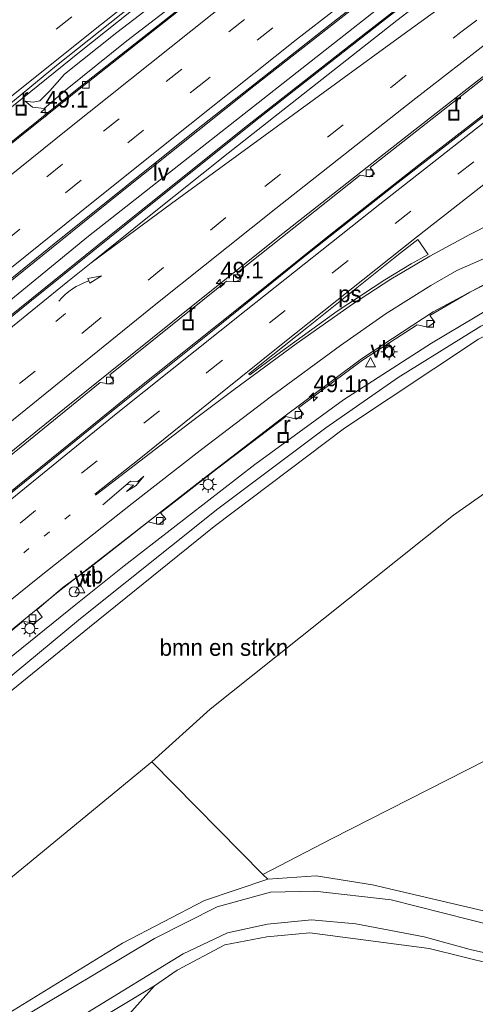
# Model space of a CAD drawing. Header units: millimetres. Extents: x 82463 to 85160, y 450000 to 452470.
# Tile 40 of 98: x 83560 to 83628, y 450810 to 450958. Entities that reach past the tile are written whole.
import ezdxf
from ezdxf.enums import TextEntityAlignment as Align

# ---------------------------------------------------------------- set-up
doc = ezdxf.new("R2010")
doc.units = ezdxf.units.MM
doc.linetypes.add('13strp', pattern=[4, 1, -3])
doc.linetypes.add('39strp', pattern=[12, 3, -9])
for name, color, linetype, lineweight in [('af-bs-rasterhekwerk', 8, 'hekwerk', 18), ('as-bs-kilometr', 13, 'Continuous', 18), ('bp-b5-bomenstruiken', 93, 'Continuous', 18), ('bp-b5-boom', 93, 'Continuous', 18), ('gr-bs-geleiderail', 213, 'geleiderail', 18), ('gw-bs-insteekwatergang', 93, 'Continuous', 18), ('gw-bs-kruinlijn', 93, 'Continuous', 18), ('gw-bs-teenlijn', 93, 'Continuous', 18), ('kl-bs-overig', 213, 'Continuous', 18), ('mk-b5-verdrijfstrp', 8, 'Continuous', 18), ('mk-b5-vlakmark', 8, 'Continuous', 18), ('mk-bs-13streep 0.45', 8, '13strp', 18), ('mk-bs-39streep 0.15', 8, '39strp', 18), ('mk-bs-pijlre750', 8, 'Continuous', 18), ('mk-bs-pijlverdrijf750', 8, 'Continuous', 18), ('mk-bs-streep 0.15', 8, 'Continuous', 18), ('og-bs-terreinafscheiding', 253, 'Continuous', 18), ('wh-bs-kolk', 8, 'Continuous', 18), ('wh-bs-put', 8, 'Continuous', 18), ('wh-bs-waterlijn', 133, 'Continuous', 18), ('wm-bs-lichtmast', 8, 'Continuous', 18), ('wm-bs-lijnverlich', 8, 'lijnverlich', 18), ('wm-bs-verkeersbord', 8, 'Continuous', 18)]:
    doc.layers.add(name, color=color, linetype=linetype, lineweight=lineweight)
doc.styles.add('rtw_iso', font='iso-rtw.shx')
doc.linetypes.add('geleiderail', pattern='A,2,-1,[175,RTW.shx,S=0.5,R=0,X=0,Y=0],-1', length=4)
doc.linetypes.add('hekwerk', pattern='A,7,-1.5,[1,RTW.shx,S=0.75,R=0,X=0,Y=0],-1.5', length=10)
doc.linetypes.add('lijnverlich', pattern='A,0,-5,[22,RTW.shx,S=1,R=0,X=-0.625,Y=0],2.5,-0.5,[3,RTW.shx,S=0.5,R=0,X=0,Y=0],-0.5,2.5,[22,RTW.shx,S=1,R=180,X=0.625,Y=0],-5', length=16)

# ---------------------------------------------------------------- blocks, each defined once
blk = doc.blocks.new('kolk')
blk.add_lwpolyline([(-0.5, -0.5), (0.5, -0.5), (0.5, 0.5), (-0.5, 0.5)], close=True)
blk = doc.blocks.new('put')
for p, q in [((0.75, 0.75), (-0.75, 0.75)), ((-0.75, 0.75), (-0.75, -0.75)), ((0.75, -0.75), (0.75, 0.75)), ((-0.75, -0.75), (0.75, -0.75))]:
    blk.add_line(p, q)
blk.add_lwpolyline([(-0.625, 0.625), (0.625, 0.625), (0.625, -0.625), (-0.625, -0.625)], close=True)
blk = doc.blocks.new('dtbattr')
at = {"style": 'rtw_iso'}
blk.add_attdef('TAG', (0.59, 0.87), '', height=2.5, dxfattribs=at)
blk = doc.blocks.new('verkeersbord')
for p, q in [((0, 0.75), (-0.75, -0.625)), ((0.75, -0.625), (0, 0.75)), ((-0.75, -0.625), (0.75, -0.625))]:
    blk.add_line(p, q)
blk = doc.blocks.new('dtbattr-r')
at = {"style": 'rtw_iso'}
blk.add_attdef('TAG', text='', height=2.5, dxfattribs=at).set_placement((0, 0), align=Align.MIDDLE_CENTER)
blk = doc.blocks.new('pijlvr')
for p, q in [((5.53, 0.37, 0.1), (5.37, -0.37, 0.1)), ((5.45, 0, 0.1), (5.45, 0, 0.1)), ((5.45, 0, 0.1), (5.45, 0, 0.1)), ((7.45, -0.45, 0.1), (5.53, 0.37, 0.1)), ((5.37, -0.37, 0.1), (7.45, -0.45, 0.1))]:
    blk.add_line(p, q)
blk.add_arc((2.72, -9.68, 0.1), 10.06, 74.2853, 105.7147)
blk = doc.blocks.new('pijlr')
for p, q in [((0, 0, 0.1), (5.45, 0, 0.1)), ((5.45, -0.75, 0.1), (4.7, 0, 0.1)), ((6.2, -0.75, 0.1), (5.45, 0, 0.1)), ((4, -0.75, 0.1), (5.45, -0.75, 0.1)), ((5.7, -1.05, 0.1), (4, -0.75, 0.1)), ((7.5, -0.75, 0.1), (5.7, -1.05, 0.1)), ((7.5, -0.75, 0.1), (6.2, -0.75, 0.1))]:
    blk.add_line(p, q)
blk = doc.blocks.new('dtb')
blk.add_circle((0, 0), 0.75)
blk = doc.blocks.new('dtbattr-l')
at = {"style": 'rtw_iso'}
blk.add_attdef('TAG', (0, 0), '', height=2.5, dxfattribs=at)
blk = doc.blocks.new('lantaarnpaal')
for p, q in [((-0.75, 0), (-1.25, 0)), ((-0.88, 0.88), (-0.53, 0.53)), ((0, 0.75), (0, 1.25)), ((0.53, 0.53), (0.88, 0.88)), ((0.75, 0), (1.25, 0)), ((-0.53, -0.53), (-0.88, -0.88)), ((0, -0.75), (0, -1.25)), ((0.53, -0.53), (0.88, -0.88))]:
    blk.add_line(p, q)
blk.add_circle((0, 0), 0.75)
blk = doc.blocks.new('hecto')
for p, q in [((0, 0.625), (-0.625, 0)), ((0, -0.625), (0, 0.625)), ((-0.625, 0), (0.625, 0)), ((0.625, 0), (0, -0.625))]:
    blk.add_line(p, q)

msp = doc.modelspace()

# ---------------------------------------------------------------- linework, layer by layer
at = {"layer": 'af-bs-rasterhekwerk'}
for points in [[(83597.217, 450828.949, -0.88), (83596.469, 450829.65, -0.735), (83579.832, 450846.536, -0.037), (83588.588, 450854.468, -0.01), (83594.996, 450859.547, -0.011), (83612.749, 450873.732, 0.174), (83625.13, 450883.586, 0.229), (83637.07, 450892.02, 0.16), (83652.344, 450900.491, 0.059), (83662.234, 450905.26, 0.188), (83670.156, 450909.425, 0.695), (83675.789, 450904.14, 0.229), (83683.083, 450895.21, -4.553)], [(83692.818, 450880.673, -4.553), (83683.22, 450875.515, -0.983), (83683.069, 450875.434, -0.927), (83662.715, 450864.489, -0.765), (83630.01, 450846.772, -0.735), (83606.773, 450834.962, -0.712), (83596.469, 450829.65, -0.735)]]:
    msp.add_polyline3d(points, dxfattribs=at)
at = {"layer": 'bp-b5-boom'}
msp.add_polyline3d([(83684.579, 450803.604, -1.011), (83683.008, 450799.772, -0.87), (83647.368, 450800.62, -0.769), (83633.463, 450795.379, -0.939), (83616.354, 450790.149, -0.893), (83595.519, 450785.519, -0.883), (83571.141, 450778.173, -0.865), (83556.07, 450774.852, -0.861), (83552.972, 450786.749, -0.92), (83566.429, 450797.552, -0.948), (83580.21, 450812.896, -1.143), (83583.617, 450815.278, -1.183), (83590.764, 450819.086, -1.133), (83597.062, 450820.269, -1.074), (83603.529, 450820.875, -1.097), (83621.473, 450818.54, -1.129), (83640.874, 450813.732, -1.034), (83661.009, 450809.277, -1.14), (83681.962, 450804.44, -1.016)], close=True, dxfattribs=at)
at = {"layer": 'gr-bs-geleiderail'}
for points in [[(83662.709, 451020.29, 6.5), (83652.2, 451012.363, 6.674), (83636.631, 451000.466, 6.968), (83619.804, 450987.543, 7.433), (83604.037, 450975.23, 7.717), (83586.158, 450961.209, 7.97), (83568.387, 450947.173, 8.154), (83551.148, 450933.356, 8.384), (83531.096, 450917.135, 8.535), (83514.61, 450903.619, 8.641), (83497.532, 450889.499, 8.696), (83490.776, 450883.843, 8.659)], [(83490.333, 450888.857, 9.163), (83496.645, 450894.194, 9.183), (83504.725, 450901.091, 9.132), (83512.005, 450907.241, 9.128), (83524.361, 450917.338, 9.128), (83538.699, 450928.924, 9.068), (83548.05, 450936.266, 8.953), (83568.941, 450953.088, 9.022), (83580.424, 450962.266, 8.797), (83595.12, 450973.857, 8.554), (83611.969, 450987.028, 8.301), (83623.522, 450995.888, 8.062), (83635.244, 451004.698, 7.754), (83647.476, 451013.822, 7.538), (83655.02, 451019.216, 7.419)], [(83492.478, 450864.573, 9.112), (83503.983, 450874.157, 9.201), (83526.672, 450892.793, 9.05), (83552.503, 450913.836, 8.802), (83574.334, 450931.43, 8.618), (83595.118, 450948.016, 8.351), (83616.067, 450964.43, 8.048), (83636.115, 450979.823, 7.603), (83657.245, 450996.112, 7.097), (83662.707, 451000.383, 7.005), (83667.282, 451003.799, 6.91)], [(83492.92, 450859.56, 9.196), (83495.733, 450861.958, 9.169), (83511.597, 450875.169, 9.178), (83530.31, 450890.538, 9.031), (83550.391, 450906.962, 8.875), (83573.17, 450925.287, 8.682), (83593.731, 450941.744, 8.443), (83611.18, 450955.427, 8.158), (83627.458, 450968.095, 7.874), (83643.284, 450980.357, 7.465), (83658.027, 450991.673, 7.212), (83668.628, 450999.642, 6.991)], [(83495.087, 450835.019, 9.186), (83502.489, 450841.314, 9.192), (83507.476, 450845.221, 9.183), (83515.211, 450851.498, 9.142), (83529.549, 450863.321, 9.059), (83545.113, 450876.183, 8.958), (83561.518, 450889.51, 8.724), (83577.275, 450902.242, 8.572), (83592.54, 450914.413, 8.351), (83606.421, 450925.573, 8.195), (83619.852, 450936.138, 8.007), (83633.452, 450946.699, 7.759), (83656.126, 450964.179, 7.313), (83660.198, 450967.405, 7.276), (83665.416, 450971.656, 7.203), (83669.164, 450974.761, 7.157), (83675.736, 450979.767, 6.236)], [(83494.631, 450840.184, 8.799), (83511.962, 450854.689, 8.811), (83538.773, 450876.848, 8.618), (83551.091, 450886.931, 8.563), (83566.696, 450899.625, 8.397), (83583.206, 450912.888, 8.232), (83598.795, 450925.321, 8.117), (83613.533, 450936.962, 7.832), (83628.269, 450948.463, 7.58), (83642.862, 450959.777, 7.258), (83655.56, 450969.593, 7.001), (83667.271, 450978.589, 6.757)], [(83687.027, 450932.719, 6.648), (83676.486, 450931.733, 6.726), (83664.767, 450930.273, 6.86), (83653.739, 450927.581, 7.045), (83642.816, 450924.139, 7.234), (83634.299, 450920.655, 7.349), (83622.041, 450914.109, 7.672), (83611.317, 450907.041, 7.925), (83599.04, 450897.889, 8.008), (83587.233, 450888.812, 8.165), (83565.765, 450872.052, 8.367), (83529.584, 450842.532, 8.82), (83508.121, 450824.678, 8.91), (83496.826, 450815.324, 8.846)]]:
    msp.add_polyline3d(points, dxfattribs=at)
at = {"layer": 'gw-bs-insteekwatergang'}
for points in [[(83777.665, 450736.659, -0.871), (83760.397, 450753.374, -0.938), (83740.183, 450771.907, -0.997), (83719.115, 450792.094, -0.956), (83713.773, 450796.69, -0.951), (83706.018, 450802.455, -0.905), (83698.778, 450806.448, -0.993), (83689.251, 450809.778, -1.057), (83661.445, 450817.158, -0.905), (83630.468, 450823.965, -0.914), (83612.943, 450828.087, -0.866), (83604.51, 450829.448, -0.866), (83597.217, 450828.949, -0.88), (83587.742, 450825.711, -0.861), (83575.422, 450819.324, -0.762), (83548.665, 450802.894, -0.617), (83520.954, 450786.232, -0.466)], [(83772.907, 450732.297, -1.108), (83766.971, 450738.026, -1.108), (83735.9, 450767.114, -1.025), (83717.542, 450784.241, -1.025), (83705.476, 450795.203, -1.025), (83692.553, 450801.058, -0.997), (83684.579, 450803.604, -1.011), (83681.962, 450804.44, -1.016), (83661.009, 450809.277, -1.14), (83640.874, 450813.732, -1.034), (83621.473, 450818.54, -1.129), (83603.529, 450820.875, -1.097), (83597.062, 450820.269, -1.074), (83590.764, 450819.086, -1.133), (83583.617, 450815.278, -1.183), (83580.21, 450812.896, -1.143), (83559.081, 450800.213, -1.11), (83530.085, 450782.445, -1.183), (83526.443, 450780.244, -1.124)]]:
    msp.add_polyline3d(points, dxfattribs=at)
at = {"layer": 'gw-bs-kruinlijn'}
for points in [[(83661.167, 451022.029, 6.564), (83656.619, 451018.733, 6.665), (83653.94, 451016.948, 6.73), (83652.977, 451017.05, 6.642), (83651.734, 451016.7, 6.592), (83650.956, 451015.753, 6.615), (83650.674, 451014.605, 6.688), (83642.971, 451008.981, 6.941), (83628.467, 450998.035, 7.171), (83621.903, 450993.163, 7.341), (83620.491, 450992.817, 7.318), (83619.172, 450991.939, 7.318), (83618.543, 450990.776, 7.336), (83616.706, 450988.981, 7.442), (83607.096, 450981.404, 7.626), (83588.607, 450966.886, 7.878), (83574.562, 450956.059, 8.062), (83566.68, 450949.808, 8.085), (83564.473, 450947.289, 8.204), (83562.988, 450945.804, 8.204), (83561.968, 450945.584, 8.149), (83560.783, 450945.761, 8.108)], [(83503.394, 450813.101, 9.603), (83535.308, 450840.07, 9.621), (83569.112, 450868.054, 9.209), (83589.735, 450884.528, 9.138), (83605.965, 450896.707, 8.732), (83616.813, 450904.254, 8.594), (83629.225, 450911.954, 8.29), (83640.739, 450917.428, 7.921), (83650.656, 450921.404, 7.782), (83661.649, 450924.557, 7.653), (83672.692, 450926.832, 7.358), (83688.051, 450928.408, 6.749), (83694.924, 450929.011, 6.279), (83698.018, 450929.988, 5.855)]]:
    msp.add_polyline3d(points, dxfattribs=at)
at = {"layer": 'gw-bs-teenlijn'}
for points in [[(83633.826, 450999.686, 6.436), (83622.78, 450991.665, 6.688), (83621.435, 450991.414, 6.702), (83620.516, 450991.82, 6.702), (83620.201, 450991.574, 6.674), (83620.079, 450991.098, 6.633), (83620.191, 450990.343, 6.633), (83619.746, 450989.27, 6.642), (83616.563, 450986.353, 6.78), (83601.742, 450975.101, 7.093), (83588.106, 450964.107, 7.258), (83576.05, 450954.801, 7.4), (83567.113, 450947.595, 7.534), (83563.626, 450944.628, 7.667), (83561.884, 450944.871, 7.878), (83560.783, 450945.761, 8.108)], [(83698.018, 450929.988, 5.855), (83694.556, 450929.951, 5.836), (83687.64, 450929.333, 5.836), (83681.289, 450929.008, 5.836), (83675.496, 450928.43, 5.906), (83667.884, 450927.42, 6.136), (83659.88, 450925.817, 6.256), (83650.343, 450923.031, 6.348), (83641.075, 450919.288, 6.583), (83630.715, 450914.727, 6.8), (83621.831, 450909.424, 7.058), (83608.608, 450900.925, 7.344), (83595.277, 450891.177, 7.469), (83575.652, 450875.978, 7.672), (83568.41, 450870.151, 7.692), (83533.824, 450842.237, 8.041), (83502.274, 450815.778, 8.172), (83501.525, 450814.007, 8.154)]]:
    msp.add_polyline3d(points, dxfattribs=at)
at = {"layer": 'mk-b5-verdrijfstrp'}
msp.add_polyline3d([(83582.772, 450930.382, 7.785), (83570.705, 450921.465, 7.912), (83579.152, 450928.268, 7.841), (83591.282, 450937.935, 7.697), (83616.586, 450957.878, 7.267), (83632.499, 450970.145, 6.886), (83644.367, 450979.306, 6.619), (83653.695, 450986.453, 6.421), (83660.691, 450991.795, 6.272), (83665.553, 450995.496, 6.155), (83669.062, 450998.163, 6.084), (83670.264, 450994.477, 4.388), (83667.799, 450992.629, 6.061), (83660.523, 450987.174, 6.232), (83652.451, 450981.307, 6.409), (83644.059, 450975.17, 6.583), (83635.822, 450969.136, 6.774), (83625.703, 450961.736, 7.014), (83616.242, 450954.829, 7.218), (83608.716, 450949.328, 7.366), (83601.085, 450943.766, 7.505), (83590.173, 450935.777, 7.69)], close=True, dxfattribs=at)
at = {"layer": 'mk-b5-vlakmark'}
msp.add_polyline3d([(83598.58, 450907.67, 7.416), (83594.52, 450904.656, 7.467), (83594.349, 450904.772, 7.47), (83603.353, 450911.931, 7.37), (83616.874, 450922.74, 7.195), (83619.757, 450924.995, 7.152), (83621.291, 450922.733, 7.073), (83618.749, 450921.307, 7.132), (83614.813, 450918.944, 7.203), (83607.653, 450914.202, 7.312)], close=True, dxfattribs=at)
at = {"layer": 'mk-bs-13streep 0.45'}
msp.add_polyline3d([(83496.04, 450824.228, 8.272), (83515.428, 450840.63, 8.407), (83533.512, 450855.681, 8.25), (83551.278, 450870.324, 8.039), (83568.971, 450884.801, 7.883)], dxfattribs=at)
at = {"layer": 'mk-bs-39streep 0.15'}
for points in [[(83515.402, 450916.312, 8.361), (83535.752, 450932.821, 8.351), (83556.04, 450949.082, 8.26), (83583.239, 450970.73, 7.947), (83603.819, 450986.849, 7.616), (83623.661, 451002.109, 7.253), (83642.823, 451016.429, 6.762), (83650.699, 451022.211, 6.651), (83660.813, 451029.492, 6.625)], [(83491.556, 450875.005, 8.188), (83506.06, 450887.185, 8.218), (83524.86, 450902.624, 8.122), (83545.366, 450919.352, 7.92), (83572.548, 450941.254, 7.662), (83600.834, 450963.647, 7.304), (83621.203, 450979.477, 6.858), (83650.174, 451001.704, 6.247), (83664.787, 451012.798, 5.875)], [(83491.935, 450870.714, 8.263), (83509.121, 450885.054, 8.264), (83529.028, 450901.397, 8.172), (83548.314, 450917.132, 7.938), (83566.833, 450932.011, 7.795), (83586.2, 450947.521, 7.616), (83613.294, 450968.804, 7.161), (83642.34, 450991.195, 6.564), (83652.307, 450998.835, 6.413), (83665.818, 451009.08, 6.48)], [(83489.351, 450899.982, 8.296), (83505.718, 450913.436, 8.255), (83524.962, 450929.168, 8.283), (83544.418, 450944.821, 8.246), (83563.502, 450960.125, 8.14), (83582.827, 450975.464, 7.869), (83601.908, 450990.323, 7.552), (83621.335, 451005.313, 7.097)], [(83493.864, 450848.862, 8.23), (83513.42, 450865.277, 8.269), (83541.298, 450888.232, 8.071), (83569.884, 450911.377, 7.832), (83596.769, 450932.946, 7.566), (83626.227, 450956.104, 7.056), (83653.192, 450976.852, 6.491), (83671.518, 450990.788, 6.059)], [(83495.637, 450828.792, 8.361), (83513.66, 450844.06, 8.374), (83531.989, 450859.29, 8.287), (83550.736, 450874.78, 8.103), (83569.242, 450889.883, 7.947), (83588.085, 450904.985, 7.713), (83606.925, 450919.963, 7.492), (83625.802, 450934.822, 7.125), (83644.809, 450949.662, 6.803), (83663.734, 450964.288, 6.504), (83677.513, 450974.907, 6.228)], [(83493.481, 450853.2, 8.347), (83519.231, 450874.817, 8.287), (83546.867, 450897.437, 8.108), (83566.852, 450913.857, 8.039)]]:
    msp.add_polyline3d(points, dxfattribs=at)
at = {"layer": 'mk-bs-streep 0.15'}
for points in [[(83490.166, 450890.749, 8.408), (83502.993, 450901.357, 8.42), (83520.217, 450915.482, 8.43), (83535.511, 450927.908, 8.397), (83554.499, 450943.145, 8.384), (83572.256, 450957.304, 8.241), (83591.135, 450972.25, 7.947), (83612.272, 450988.692, 7.63), (83631.2, 451003.168, 7.212), (83649.058, 451016.416, 6.854), (83655.193, 451020.879, 6.73), (83661.569, 451025.469, 6.79)], [(83491.163, 450879.458, 8.095), (83499.81, 450886.707, 8.099), (83523.805, 450906.445, 7.988), (83545.296, 450923.939, 7.74), (83567.185, 450941.553, 7.561), (83588.862, 450958.842, 7.286), (83611.407, 450976.472, 6.973), (83632.71, 450992.908, 6.459), (83650.225, 451006.303, 6.141), (83663.745, 451016.55, 5.845)], [(83492.328, 450866.27, 8.403), (83498.102, 450871.131, 8.42), (83512.62, 450883.158, 8.384), (83531.085, 450898.332, 8.223), (83550.49, 450914.15, 8.039), (83568.98, 450929.051, 7.924), (83582.293, 450939.686, 7.74), (83601.559, 450954.992, 7.524), (83619.392, 450968.886, 7.221), (83642.429, 450986.621, 6.642), (83666.869, 451005.287, 6.37)], [(83494.253, 450844.46, 8.165), (83514.383, 450861.321, 8.09), (83535.302, 450878.628, 8.007), (83553.968, 450893.889, 7.837), (83580.411, 450915.247, 7.635), (83598.437, 450929.644, 7.387), (83619, 450945.857, 7.143), (83636.181, 450959.179, 6.702), (83656.103, 450974.508, 6.367), (83672.693, 450987.186, 6.011)], [(83495.229, 450833.419, 8.468), (83514.292, 450849.337, 8.411), (83531.087, 450863.283, 8.365), (83551.499, 450880.147, 8.085), (83574.718, 450898.986, 7.874), (83593.967, 450914.373, 7.699), (83614.072, 450930.293, 7.456), (83633.281, 450945.335, 7.111), (83646.772, 450955.791, 6.877), (83665.971, 450970.625, 6.532), (83676.225, 450978.43, 6.409)], [(83678.864, 450971.213, 6.281), (83662.32, 450958.554, 6.463), (83631.265, 450934.469, 6.991), (83619.58, 450925.334, 7.272), (83599.541, 450909.417, 7.426), (83589.874, 450901.636, 7.536), (83577.889, 450892.017, 7.636), (83571.229, 450886.761, 7.701)], [(83693.279, 450942.153, 6.417), (83686.097, 450941.85, 6.408), (83676.481, 450940.879, 6.408), (83667.517, 450939.378, 6.504), (83659.883, 450937.745, 6.596), (83651.961, 450935.617, 6.72), (83644.497, 450933.327, 6.808), (83639.722, 450931.559, 6.835), (83634.154, 450929.106, 6.895), (83627.586, 450925.735, 6.991), (83621.547, 450922.472, 7.157)], [(83496.449, 450819.593, 8.202), (83507.696, 450829.17, 8.227), (83525.027, 450843.537, 8.195), (83538.423, 450854.508, 8.08), (83552.052, 450865.547, 7.906), (83562.963, 450874.332, 7.768), (83576.855, 450885.32, 7.644), (83587.048, 450893.279, 7.561), (83597.805, 450901.477, 7.419), (83608.155, 450909.071, 7.263), (83615.006, 450913.889, 7.226), (83621.692, 450918.062, 7.051), (83625.637, 450920.341, 6.936), (83629.611, 450922.1, 6.872), (83635.36, 450923.929, 6.748), (83642.584, 450925.965, 6.61), (83650.311, 450927.859, 6.454), (83661.02, 450930.267, 6.256), (83672.163, 450932.31, 6.109), (83680.768, 450933.513, 6.013), (83689.062, 450934.21, 5.953), (83697.651, 450934.331, 5.926)], [(83570.705, 450921.465, 7.99), (83567.21, 450918.676, 8.044), (83544.376, 450900.174, 8.14), (83526.394, 450885.465, 8.273), (83507.416, 450869.725, 8.374), (83493.082, 450857.725, 8.38)], [(83621.547, 450922.472, 7.157), (83615.705, 450919.037, 7.304), (83609.933, 450915.265, 7.382), (83601.491, 450909.315, 7.497), (83592.169, 450902.457, 7.616), (83586.155, 450897.967, 7.681), (83571.374, 450886.611, 7.883)]]:
    msp.add_polyline3d(points, dxfattribs=at)
at = {"layer": 'og-bs-terreinafscheiding'}
for points in [[(83490.268, 450889.597, 8.263), (83492.544, 450891.458, 8.434), (83498.1, 450896.182, 8.356), (83501.817, 450899.432, 8.319), (83519.094, 450913.717, 8.328), (83537.535, 450928.608, 8.328), (83556.264, 450943.571, 8.246), (83565.51, 450951.103, 8.237), (83586.632, 450967.906, 7.938), (83609.435, 450985.729, 7.694), (83630.181, 451001.538, 7.207), (83648.366, 451014.904, 6.858), (83655.036, 451019.674, 6.803), (83660.27, 451023.123, 6.707), (83661.822, 451024.121, 6.845)], [(83490.747, 450884.167, 8.212), (83493.194, 450886.084, 7.975), (83522.343, 450910.251, 7.814), (83536.925, 450922.1, 7.763), (83553.521, 450935.472, 7.676), (83568.852, 450947.765, 7.501), (83603.633, 450975.149, 6.946), (83619.089, 450987.168, 6.693), (83639.09, 451002.657, 6.284), (83651.794, 451012.315, 5.912), (83657.898, 451016.93, 5.884), (83662.62, 451020.605, 5.723)], [(83492.431, 450865.105, 8.369), (83495.079, 450867.15, 8.411), (83509.079, 450878.611, 8.379), (83526.546, 450892.96, 8.324), (83545.203, 450908.225, 8.131), (83565.143, 450924.331, 7.965), (83586.789, 450941.655, 7.745), (83607.673, 450958.107, 7.456), (83627.604, 450973.491, 7.134), (83645.599, 450987.553, 6.633), (83665.913, 451003.213, 6.137), (83667.162, 451004.232, 6.339)], [(83668.552, 450999.876, 6.261), (83664.297, 450996.196, 6.256), (83660.338, 450993.099, 6.385), (83648.157, 450983.836, 6.615), (83632.009, 450971.42, 7.024), (83614.742, 450957.964, 7.446), (83595.417, 450942.848, 7.763), (83578.345, 450929.197, 7.892), (83561.239, 450915.424, 8.034), (83541.249, 450899.188, 8.126), (83520.24, 450881.993, 8.273), (83502.49, 450867.181, 8.388), (83494.476, 450860.63, 8.471), (83492.923, 450859.521, 8.642)], [(83675.638, 450980.035, 6.31), (83669.187, 450974.976, 6.399), (83666.264, 450972.293, 6.376), (83661.897, 450968.669, 6.472), (83653.167, 450961.769, 6.624), (83642.11, 450953.196, 6.89), (83628.119, 450942.304, 7.056), (83616.339, 450933.184, 7.354), (83602.78, 450922.454, 7.561), (83587.944, 450910.468, 7.635), (83574.505, 450899.756, 7.727), (83560.691, 450888.519, 7.993), (83549.019, 450879.115, 8.117), (83534.259, 450866.869, 8.319), (83517.317, 450852.963, 8.397), (83505.864, 450843.474, 8.379), (83502.934, 450841.087, 8.411), (83499.643, 450838.909, 8.443), (83497.667, 450837.427, 8.503), (83495.065, 450835.277, 8.521)], [(83630.59, 450949.905, 7.001), (83612.615, 450935.785, 7.263), (83613.262, 450934.856, 7.253), (83612.493, 450934.38, 7.253), (83611.112, 450934.625, 7.308), (83592.631, 450919.977, 7.57), (83593.22, 450919.093, 7.575), (83592.399, 450918.603, 7.593), (83591.003, 450918.721, 7.598), (83573.508, 450904.647, 7.754), (83574.13, 450903.718, 7.75), (83573.389, 450903.304, 7.75), (83572.041, 450903.498, 7.75), (83554.25, 450889.02, 7.841)], [(83699.115, 450930.385, 5.841), (83697.641, 450928.42, 6.265), (83692.798, 450927.61, 6.413), (83680.582, 450926.474, 6.915), (83669.169, 450924.941, 7.455), (83655.142, 450921.311, 7.681), (83640.771, 450915.865, 7.861), (83628.887, 450910.003, 8.276), (83608.722, 450896.629, 8.709), (83589.165, 450881.875, 9), (83570.44, 450866.768, 9.087), (83534.808, 450837.813, 9.562), (83504.232, 450812.159, 9.603), (83503.394, 450813.101, 9.603)], [(83634.208, 450920.41, 6.473), (83627.58, 450917.063, 6.703), (83621.543, 450913.582, 6.883), (83622.297, 450912.556, 6.883), (83621.272, 450911.821, 6.883), (83619.67, 450912.166, 6.929), (83611.458, 450906.851, 6.985), (83601.822, 450899.713, 7.275), (83602.585, 450898.771, 7.275), (83601.538, 450897.979, 7.275), (83599.958, 450898.382, 7.335), (83589.51, 450890.484, 7.335), (83581.088, 450883.941, 7.51), (83581.904, 450883.044, 7.51), (83580.859, 450882.176, 7.51), (83579.262, 450882.57, 7.529), (83570.36, 450875.568, 7.584), (83566.443, 450872.706, 7.593), (83562.54, 450869.377, 7.538), (83563.354, 450868.246, 7.538), (83562.097, 450867.296, 7.538), (83560.508, 450867.652, 7.638), (83550.737, 450859.751, 7.733)], [(83579.832, 450846.536, -0.037), (83542.443, 450815.803, 0.126), (83521.101, 450798.117, 0.171), (83514.693, 450793.062, 0.171)], [(83684.579, 450803.604, -1.011), (83683.008, 450799.772, -0.87), (83647.368, 450800.62, -0.769), (83633.463, 450795.379, -0.939), (83616.354, 450790.149, -0.893), (83595.519, 450785.519, -0.883), (83571.141, 450778.173, -0.865), (83556.07, 450774.852, -0.861), (83552.972, 450786.749, -0.92), (83566.429, 450797.552, -0.948), (83580.21, 450812.896, -1.143)]]:
    msp.add_polyline3d(points, dxfattribs=at)
at = {"layer": 'wh-bs-waterlijn'}
for points in [[(83776.272, 450735.382, -2.044), (83758.51, 450752.498, -2.044), (83739.438, 450770.225, -2.044), (83728.985, 450780.427, -2.044), (83716.962, 450791.962, -2.044), (83709.669, 450798.158, -2.044), (83701.208, 450803.529, -2.044), (83689.85, 450807.97, -2.044), (83668.2, 450813.665, -2.044), (83631.585, 450821.804, -2.044), (83615.738, 450825.825, -2.052), (83604.293, 450827.138, -2.052), (83597.628, 450826.998, -2.052), (83589.617, 450824.754, -2.052), (83580.211, 450820.007, -2.052), (83558.914, 450807.32, -2.052), (83550.658, 450802.243, -2.052), (83536.416, 450793.593, -2.052), (83524.225, 450786.164, -2.052), (83522.248, 450784.821, -2.052)], [(83773.862, 450733.173, -1.998), (83772.487, 450734.554, -1.998), (83749.092, 450756.679, -1.998), (83728.529, 450775.789, -1.998), (83716.827, 450787.164, -1.998), (83710.814, 450792.584, -1.998), (83706.728, 450796.006, -1.998), (83701.884, 450798.445, -1.998), (83693.001, 450802.02, -1.998), (83679.618, 450806.247, -1.998), (83654.613, 450812.336, -1.998), (83627.637, 450818.388, -1.998), (83620.684, 450820.292, -2.052), (83610.45, 450822.206, -2.052), (83603.808, 450822.832, -2.052), (83597.171, 450822.18, -2.052), (83591.198, 450820.847, -2.052), (83584.508, 450817.698, -2.052), (83570.156, 450808.894, -2.052), (83549.313, 450795.726, -2.052), (83525.472, 450781.303, -2.052)]]:
    msp.add_polyline3d(points, dxfattribs=at)
at = {"layer": 'wm-bs-lijnverlich'}
msp.add_polyline3d([(83492.666, 450861.867, 8.445), (83570.321, 450925.478, 7.938), (83643.488, 450983.028, 6.651), (83667.976, 451001.643, 6.339)], dxfattribs=at)

# ---------------------------------------------------------------- block references
at = {"layer": 'as-bs-kilometr'}
ref = msp.add_blockref('dtbattr', (83563.79, 450944.041, 7.668), dxfattribs=at)
ref.add_attrib('TAG', '49.1', dxfattribs={"layer": '0', "height": 2.5, "style": 'rtw_iso'}).set_placement((83563.79, 450944.041, 7.668), align=Align.BOTTOM_LEFT)
for p in [(83563.79, 450944.041, 7.668), (83590.093, 450918.381, 8.181), (83604.075, 450901.309, 7.459)]:
    msp.add_blockref('hecto', p, dxfattribs=at)
ref = msp.add_blockref('dtbattr', (83590.093, 450918.381, 8.181), dxfattribs=at)
ref.add_attrib('TAG', '49.1', dxfattribs={"layer": '0', "height": 2.5, "style": 'rtw_iso'}).set_placement((83590.093, 450918.381, 8.181), align=Align.BOTTOM_LEFT)
ref = msp.add_blockref('dtbattr', (83604.075, 450901.309, 7.459), dxfattribs=at)
ref.add_attrib('TAG', '49.1n', dxfattribs={"layer": '0', "height": 2.5, "style": 'rtw_iso'}).set_placement((83604.075, 450901.309, 7.459), align=Align.BOTTOM_LEFT)
at = {"layer": 'bp-b5-bomenstruiken'}
ref = msp.add_blockref('dtbattr-r', (83580.976562, 450861.71875, 3.974921), dxfattribs=at)
ref.add_attrib('TAG', 'bmn en strkn', dxfattribs={"layer": '0', "height": 2.5, "style": 'rtw_iso'}).set_placement((83580.976562, 450861.71875, 3.974921), align=Align.BOTTOM_LEFT)
at = {"layer": 'kl-bs-overig'}
ref = msp.add_blockref('dtbattr', (83568.139, 450872.077, 7.793), dxfattribs=at)
ref.add_attrib('TAG', 'vtl', dxfattribs={"layer": '0', "height": 2.5, "style": 'rtw_iso'}).set_placement((83568.139, 450872.077, 7.793), align=Align.BOTTOM_LEFT)
msp.add_blockref('dtb', (83568.139, 450872.077, 7.793), dxfattribs=at)
at = {"layer": 'mk-b5-vlakmark'}
ref = msp.add_blockref('dtbattr-r', (83607.785156, 450914.8125, 7.291455), dxfattribs=at)
ref.add_attrib('TAG', 'ps', dxfattribs={"layer": '0', "height": 2.5, "style": 'rtw_iso'}).set_placement((83607.785156, 450914.8125, 7.291455), align=Align.BOTTOM_LEFT)
at = {"layer": 'mk-bs-pijlre750', "rotation": 40.8}
msp.add_blockref('pijlr', (83572.465, 450885.117, 7.782), dxfattribs=at)
at = {"layer": 'mk-bs-pijlverdrijf750', "rotation": 34.1}
msp.add_blockref('pijlvr', (83565.849, 450915.713, 7.91), dxfattribs=at)
at = {"layer": 'wh-bs-kolk'}
for p in [(83569.899, 450948.19, 7.354), (83612.475, 450934.928, 7.07), (83592.563, 450919.154, 7.359), (83621.586, 450912.302, 6.814), (83573.505, 450903.819, 7.474), (83601.811, 450898.63, 7.118), (83581.021, 450882.736, 7.307), (83561.905, 450868.137, 7.493)]:
    msp.add_blockref('kolk', p, dxfattribs=at)
at = {"layer": 'wh-bs-put'}
ref = msp.add_blockref('dtbattr', (83560.169, 450944.404, 7.662), dxfattribs=at)
ref.add_attrib('TAG', 'r', dxfattribs={"layer": '0', "height": 2.5, "style": 'rtw_iso'}).set_placement((83560.169, 450944.404, 7.662), align=Align.BOTTOM_LEFT)
for p in [(83560.169, 450944.404, 7.662), (83625.177, 450943.653, 7.134), (83585.283, 450912.179, 7.759), (83599.55, 450895.226, 7.387)]:
    msp.add_blockref('put', p, dxfattribs=at)
ref = msp.add_blockref('dtbattr', (83625.177, 450943.653, 7.134), dxfattribs=at)
ref.add_attrib('TAG', 'r', dxfattribs={"layer": '0', "height": 2.5, "style": 'rtw_iso'}).set_placement((83625.177, 450943.653, 7.134), align=Align.BOTTOM_LEFT)
ref = msp.add_blockref('dtbattr', (83585.283, 450912.179, 7.759), dxfattribs=at)
ref.add_attrib('TAG', 'r', dxfattribs={"layer": '0', "height": 2.5, "style": 'rtw_iso'}).set_placement((83585.283, 450912.179, 7.759), align=Align.BOTTOM_LEFT)
ref = msp.add_blockref('dtbattr', (83599.55, 450895.226, 7.387), dxfattribs=at)
ref.add_attrib('TAG', 'r', dxfattribs={"layer": '0', "height": 2.5, "style": 'rtw_iso'}).set_placement((83599.55, 450895.226, 7.387), align=Align.BOTTOM_LEFT)
at = {"layer": 'wm-bs-lichtmast'}
for p in [(83615.471, 450908.132, 7.217), (83588.272, 450888.202, 7.621), (83561.494, 450866.583, 7.832)]:
    msp.add_blockref('lantaarnpaal', p, dxfattribs=at)
at = {"layer": 'wm-bs-lijnverlich'}
ref = msp.add_blockref('dtbattr-l', (83579.985798, 450933.079912, 7.767997), dxfattribs=at)
ref.add_attrib('TAG', 'lv', dxfattribs={"layer": '0', "height": 2.5, "style": 'rtw_iso'}).set_placement((83579.985798, 450933.079912, 7.767997), align=Align.BOTTOM_LEFT)
at = {"layer": 'wm-bs-verkeersbord'}
ref = msp.add_blockref('dtbattr', (83612.646, 450906.494, 7.253), dxfattribs=at)
ref.add_attrib('TAG', 'vb', dxfattribs={"layer": '0', "height": 2.5, "style": 'rtw_iso'}).set_placement((83612.646, 450906.494, 7.253), align=Align.BOTTOM_LEFT)
for p in [(83612.646, 450906.494, 7.253), (83568.981, 450872.571, 7.681)]:
    msp.add_blockref('verkeersbord', p, dxfattribs=at)
ref = msp.add_blockref('dtbattr', (83568.981, 450872.571, 7.681), dxfattribs=at)
ref.add_attrib('TAG', 'vb', dxfattribs={"layer": '0', "height": 2.5, "style": 'rtw_iso'}).set_placement((83568.981, 450872.571, 7.681), align=Align.BOTTOM_LEFT)

doc.saveas('drawing.dxf')
